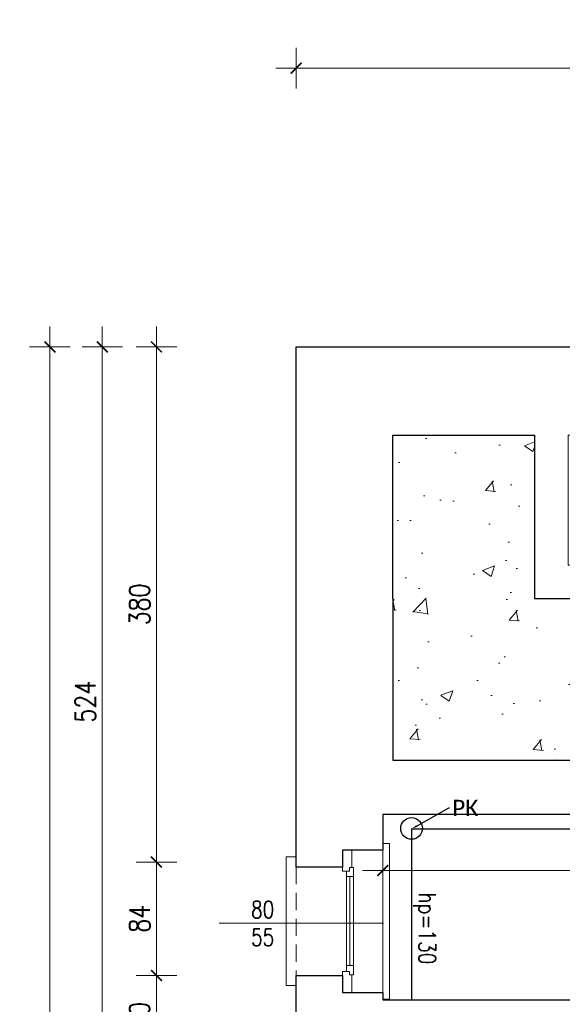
# Model space of a CAD drawing. Header units: millimetres. Extents: x 284606 to 569416, y -192995 to -95103.
# Tile 48 of 178: x 286775 to 287176, y -100782 to -100055. Entities that reach past the tile are written whole.
import ezdxf
from ezdxf import colors
from ezdxf.entities.mleader import LeaderData, LeaderLine
from ezdxf.enums import TextEntityAlignment as Align
from ezdxf.math import Vec2, Vec3

# ---------------------------------------------------------------- set-up
doc = ezdxf.new("R2010")
doc.units = ezdxf.units.MM
doc.linetypes.add('HIDDEN', pattern=[9.525, 6.35, -3.175])
doc.layers.get('0').update_dxf_attribs({"lineweight": 0})
for name, color, linetype, lineweight in [('!STR_Konstrukcja 0.20', 200, 'Continuous', 20), ('!STR_Konstrukcja 0.30', 64, 'Continuous', 30), ('!STR_Opisy 0.09', 8, 'Continuous', 9), ('!STR_Przerywana 0.09', 8, 'HIDDEN', 9), ('!STR_Stolarka okienna', 72, 'Continuous', 15), ('!STR_Wymiarowanie', 254, 'Continuous', 9)]:
    doc.layers.add(name, color=color, linetype=linetype, lineweight=lineweight)
doc.layers.add('!STR_Kreskowanie ścian', color=7, linetype='Continuous', lineweight=5, true_color=0xa6a6a6)
doc.layers.add('!STR_Obrysy pomieszczeń', color=215, linetype='Continuous', lineweight=9, plot=False)
doc.layers.add('I__KANALIZACJA_SAN', color=7, linetype='KAN_SAN', true_color=0x753b00)
doc.styles.add('EKO 1-10', font='romans.shx', dxfattribs={"width": 0.8, "height": 15})
doc.styles.add('EKO 1-5', font='romans.shx', dxfattribs={"width": 0.8, "height": 10})
doc.styles.get("Standard").update_dxf_attribs({"font": 'calibri.ttf'})
doc.linetypes.add('KAN_SAN', pattern='A,20,-7,["KS",Standard,S=5,R=0,X=-5,Y=-2.5],-6', length=33)
doc.dimstyles.new('EKO wymiar 1-10', dxfattribs={"dimtxt": 15, "dimasz": 8, "dimexe": 15, "dimexo": 15, "dimgap": 5, "dimtad": 1, "dimdec": 0, "dimtxsty": 'EKO 1-10', "dimblk": 'ARCHTICK', "dimcen": 10, "dimdle": 15, "dimclrd": 256, "dimclre": 256, "dimclrt": 256, "dimazin": 2, "dimtfac": 1, "dimtdec": 0, "dimtmove": 2, "dimatfit": 3, "dimldrblk": 'ARCHTICK', "dimfxl": 15, "dimfxlon": 1, "dimlwd": -1, "dimlwe": -1, "dimarcsym": 0})

# ---------------------------------------------------------------- blocks, each defined once
blk = doc.blocks.new('_ArchTick')
at = {"color": 0, "linetype": 'ByBlock', "const_width": 0.15}
blk.add_lwpolyline([(-0.5, -0.5), (0.5, 0.5)], dxfattribs=at)
blk = doc.blocks.new('*D356')
at = {"layer": '!STR_Wymiarowanie', "ltscale": 1.5, "transparency": 16777216}
for p, q in [((287043.04, -100668.3), (287043.04, -100698.3)), ((287538.04, -100668.3), (287538.04, -100698.3)), ((287553.04, -100683.3), (287028.04, -100683.3))]:
    blk.add_line(p, q, dxfattribs=at)
at = {"layer": 'Defpoints', "color": 0, "ltscale": 1.5, "transparency": 16777216}
for p in [(287043.04, -100641.86), (287538.04, -100641.86), (287043.04, -100683.3)]:
    blk.add_point(p, dxfattribs=at)
at = {"layer": '!STR_Wymiarowanie', "ltscale": 1.5, "transparency": 16777216, "xscale": 8, "yscale": 8, "zscale": 8, "rotation": 180}
blk.add_blockref('_ArchTick', (287043.04, -100683.3), dxfattribs=at)
at = {"layer": '!STR_Wymiarowanie', "ltscale": 1.5, "transparency": 16777216, "xscale": 8, "yscale": 8, "zscale": 8}
blk.add_blockref('_ArchTick', (287538.04, -100683.3), dxfattribs=at)
at = {"layer": '!STR_Wymiarowanie', "ltscale": 1.5, "transparency": 16777216, "insert": (287290.54, -100670.8), "char_height": 15, "attachment_point": 5, "style": 'EKO 1-10'}
blk.add_mtext('495', dxfattribs=at)
blk = doc.blocks.new('*U371')
at = {"layer": '!STR_Konstrukcja 0.20', "linetype": 'Continuous', "lineweight": 15}
for points in [[(8.12, 63.87), (0.62, 63.87), (0.62, 71.37), (95.62, 71.37), (95.62, 63.87), (88.12, 63.87)], [(-4.38, -0.13), (-9.38, -0.13), (-9.38, -5.13), (105.62, -5.13), (105.62, -0.13), (100.62, -0.13)]]:
    blk.add_lwpolyline(points, dxfattribs=at)
at = {"layer": '!STR_Konstrukcja 0.30', "ltscale": 2}
for points in [[(-4.38, -0.13), (-4.38, 29.68), (8.12, 29.68), (8.12, 63.87)], [(88.12, 63.87), (88.12, 29.68), (100.62, 29.68), (100.62, -0.13)]]:
    blk.add_lwpolyline(points, dxfattribs=at)
at = {"layer": '!STR_Przerywana 0.09', "ltscale": 2}
for points in [[(8.12, 63.87), (88.12, 63.87)], [(-4.38, -0.13), (100.62, -0.13)]]:
    blk.add_lwpolyline(points, dxfattribs=at)
at = {"layer": '!STR_Stolarka okienna', "ltscale": 0.3}
for points in [[(-4.38, 22.64), (-4.38, 29.68), (11.02, 29.68), (11.02, 24.55), (8.52, 24.55), (8.52, 22.64), (-4.38, 22.64)], [(100.62, 22.64), (100.62, 29.68), (85.05, 29.68), (85.05, 24.55), (87.55, 24.55), (87.55, 22.64), (100.62, 22.64)], [(87.55, 21.56), (87.55, 24.55), (85.05, 24.55), (85.05, 26.7), (11.02, 26.7), (11.02, 24.55), (8.52, 24.55), (8.52, 21.56), (87.55, 21.56)], [(15.12, 26.7), (15.12, 21.56)], [(80.62, 24.13), (15.12, 24.13)], [(80.62, 21.56), (80.62, 26.7)]]:
    blk.add_lwpolyline(points, dxfattribs=at)
blk = doc.blocks.new('*U370')
at = {"layer": '!STR_Opisy 0.09', "linetype": 'Continuous'}
blk.add_line((0, 32.11), (0, -89.22), dxfattribs=at)
at = {"layer": '!STR_Opisy 0.09', "linetype": 'Continuous', "style": 'EKO 1-5', "width": 0.8}
blk.add_attdef('SZER', text='', height=12.5, rotation=270, dxfattribs=at).set_placement((0, 0), align=Align.BOTTOM_CENTER)
at = {"layer": '!STR_Opisy 0.09', "ltscale": 0.7, "style": 'EKO 1-5', "width": 0.8}
blk.add_attdef('WYS', text='', height=12.5, rotation=270, dxfattribs=at).set_placement((-10.53, 0), align=Align.MIDDLE_CENTER)
at = {"layer": '!STR_Opisy 0.09', "linetype": 'Continuous', "style": 'EKO 1-5', "width": 0.8}
blk.add_attdef('HP=', (22.69, -115.31), '', height=12.5, rotation=180, dxfattribs=at)
blk = doc.blocks.new('*D393')
at = {"layer": '!STR_Wymiarowanie', "ltscale": 1.5, "transparency": 16777216}
for p, q in [((286979.04, -100106.12), (286979.04, -100076.12)), ((287503.6, -100106.12), (287503.6, -100076.12)), ((286964.04, -100091.12), (287518.6, -100091.12))]:
    blk.add_line(p, q, dxfattribs=at)
at = {"layer": 'Defpoints', "color": 0, "ltscale": 1.5, "transparency": 16777216}
for p in [(287503.6, -100091.12), (287503.6, -100199.86), (286979.04, -100296.86)]:
    blk.add_point(p, dxfattribs=at)
at = {"layer": '!STR_Wymiarowanie', "ltscale": 1.5, "transparency": 16777216, "xscale": 8, "yscale": 8, "zscale": 8, "rotation": 180}
blk.add_blockref('_ArchTick', (286979.04, -100091.12), dxfattribs=at)
at = {"layer": '!STR_Wymiarowanie', "ltscale": 1.5, "transparency": 16777216, "xscale": 8, "yscale": 8, "zscale": 8}
blk.add_blockref('_ArchTick', (287503.6, -100091.12), dxfattribs=at)
at = {"layer": '!STR_Wymiarowanie', "ltscale": 1.5, "transparency": 16777216, "insert": (287241.32, -100078.62), "char_height": 15, "attachment_point": 5, "style": 'EKO 1-10'}
blk.add_mtext('525', dxfattribs=at)
blk = doc.blocks.new('*D404')
at = {"layer": '!STR_Wymiarowanie', "ltscale": 1.5, "transparency": 16777216}
for p, q in [((286979.04, -100043.31), (286979.04, -100013.31)), ((288896.38, -100043.31), (288896.38, -100013.31)), ((288911.38, -100028.31), (286964.04, -100028.31))]:
    blk.add_line(p, q, dxfattribs=at)
at = {"layer": 'Defpoints', "color": 0, "ltscale": 1.5, "transparency": 16777216}
for p in [(286979.04, -100028.31), (288896.38, -100212.95), (286979.04, -100296.86)]:
    blk.add_point(p, dxfattribs=at)
at = {"layer": '!STR_Wymiarowanie', "ltscale": 1.5, "transparency": 16777216, "xscale": 8, "yscale": 8, "zscale": 8, "rotation": 180}
blk.add_blockref('_ArchTick', (286979.04, -100028.31), dxfattribs=at)
at = {"layer": '!STR_Wymiarowanie', "ltscale": 1.5, "transparency": 16777216, "xscale": 8, "yscale": 8, "zscale": 8}
blk.add_blockref('_ArchTick', (288896.38, -100028.31), dxfattribs=at)
at = {"layer": '!STR_Wymiarowanie', "ltscale": 1.5, "transparency": 16777216, "insert": (287937.71, -100015.81), "char_height": 15, "attachment_point": 5, "style": 'EKO 1-10'}
blk.add_mtext('1917', dxfattribs=at)
blk = doc.blocks.new('*D405')
at = {"layer": '!STR_Wymiarowanie', "ltscale": 1.5, "transparency": 16777216}
for p, q in [((286875.84, -100281.86), (286875.84, -100692.05)), ((286890.84, -100296.86), (286860.84, -100296.86)), ((286890.84, -100677.05), (286860.84, -100677.05))]:
    blk.add_line(p, q, dxfattribs=at)
at = {"layer": 'Defpoints', "color": 0, "ltscale": 1.5, "transparency": 16777216}
for p in [(286979.04, -100296.86), (286875.84, -100677.05), (286979.04, -100677.05)]:
    blk.add_point(p, dxfattribs=at)
at = {"layer": '!STR_Wymiarowanie', "ltscale": 1.5, "transparency": 16777216, "xscale": 8, "yscale": 8, "zscale": 8}
for p, rotation in [((286875.84, -100296.86), 90), ((286875.84, -100677.05), 270)]:
    blk.add_blockref('_ArchTick', p, dxfattribs=dict(at, rotation=rotation))
at = {"layer": '!STR_Wymiarowanie', "ltscale": 1.5, "transparency": 16777216, "insert": (286863.34, -100486.95), "char_height": 15, "attachment_point": 5, "rotation": 90, "style": 'EKO 1-10'}
blk.add_mtext('380', dxfattribs=at)
blk = doc.blocks.new('*D406')
at = {"layer": '!STR_Wymiarowanie', "ltscale": 1.5, "transparency": 16777216}
for p, q in [((286875.84, -100662.05), (286875.84, -100775.8)), ((286890.84, -100677.05), (286860.84, -100677.05)), ((286890.84, -100760.8), (286860.84, -100760.8))]:
    blk.add_line(p, q, dxfattribs=at)
at = {"layer": 'Defpoints', "color": 0, "ltscale": 1.5, "transparency": 16777216}
for p in [(286979.04, -100677.05), (286875.84, -100760.8), (286979.04, -100760.8)]:
    blk.add_point(p, dxfattribs=at)
at = {"layer": '!STR_Wymiarowanie', "ltscale": 1.5, "transparency": 16777216, "xscale": 8, "yscale": 8, "zscale": 8}
for p, rotation in [((286875.84, -100677.05), 90), ((286875.84, -100760.8), 270)]:
    blk.add_blockref('_ArchTick', p, dxfattribs=dict(at, rotation=rotation))
at = {"layer": '!STR_Wymiarowanie', "ltscale": 1.5, "transparency": 16777216, "insert": (286863.34, -100718.92), "char_height": 15, "attachment_point": 5, "rotation": 90, "style": 'EKO 1-10'}
blk.add_mtext('84', dxfattribs=at)
blk = doc.blocks.new('*D407')
at = {"layer": '!STR_Wymiarowanie', "ltscale": 1.5, "transparency": 16777216}
for p, q in [((286875.84, -100745.8), (286875.84, -100835.51)), ((286890.84, -100760.8), (286860.84, -100760.8)), ((286890.84, -100820.51), (286860.84, -100820.51))]:
    blk.add_line(p, q, dxfattribs=at)
at = {"layer": 'Defpoints', "color": 0, "ltscale": 1.5, "transparency": 16777216}
for p in [(286979.04, -100760.8), (286875.84, -100820.51), (286979.04, -100820.51)]:
    blk.add_point(p, dxfattribs=at)
at = {"layer": '!STR_Wymiarowanie', "ltscale": 1.5, "transparency": 16777216, "xscale": 8, "yscale": 8, "zscale": 8}
for p, rotation in [((286875.84, -100760.8), 90), ((286875.84, -100820.51), 270)]:
    blk.add_blockref('_ArchTick', p, dxfattribs=dict(at, rotation=rotation))
at = {"layer": '!STR_Wymiarowanie', "ltscale": 1.5, "transparency": 16777216, "insert": (286863.34, -100790.66), "char_height": 15, "attachment_point": 5, "rotation": 90, "style": 'EKO 1-10'}
blk.add_mtext('60', dxfattribs=at)
blk = doc.blocks.new('*D410')
at = {"layer": '!STR_Wymiarowanie', "ltscale": 1.5, "transparency": 16777216}
for p, q in [((286835.87, -100835.51), (286835.87, -100281.86)), ((286850.87, -100296.86), (286820.87, -100296.86)), ((286850.87, -100820.51), (286820.87, -100820.51))]:
    blk.add_line(p, q, dxfattribs=at)
at = {"layer": 'Defpoints', "color": 0, "ltscale": 1.5, "transparency": 16777216}
for p in [(286835.87, -100296.86), (286979.04, -100296.86), (286992.04, -100820.51)]:
    blk.add_point(p, dxfattribs=at)
at = {"layer": '!STR_Wymiarowanie', "ltscale": 1.5, "transparency": 16777216, "xscale": 8, "yscale": 8, "zscale": 8}
for p, rotation in [((286835.87, -100296.86), 90), ((286835.87, -100820.51), 270)]:
    blk.add_blockref('_ArchTick', p, dxfattribs=dict(at, rotation=rotation))
at = {"layer": '!STR_Wymiarowanie', "ltscale": 1.5, "transparency": 16777216, "insert": (286823.37, -100558.69), "char_height": 15, "attachment_point": 5, "rotation": 90, "style": 'EKO 1-10'}
blk.add_mtext('524', dxfattribs=at)
blk = doc.blocks.new('*D411')
at = {"layer": '!STR_Wymiarowanie', "ltscale": 1.5, "transparency": 16777216}
for p, q in [((286797.17, -100281.86), (286797.17, -101381.86)), ((286812.17, -100296.86), (286782.17, -100296.86)), ((286812.17, -101366.86), (286782.17, -101366.86))]:
    blk.add_line(p, q, dxfattribs=at)
at = {"layer": 'Defpoints', "color": 0, "ltscale": 1.5, "transparency": 16777216}
for p in [(286979.04, -100296.86), (286797.17, -101366.86), (286979.04, -101366.86)]:
    blk.add_point(p, dxfattribs=at)
at = {"layer": '!STR_Wymiarowanie', "ltscale": 1.5, "transparency": 16777216, "xscale": 8, "yscale": 8, "zscale": 8}
for p, rotation in [((286797.17, -100296.86), 90), ((286797.17, -101366.86), 270)]:
    blk.add_blockref('_ArchTick', p, dxfattribs=dict(at, rotation=rotation))
at = {"layer": '!STR_Wymiarowanie', "ltscale": 1.5, "transparency": 16777216, "insert": (286784.67, -100831.86), "char_height": 15, "attachment_point": 5, "rotation": 90, "style": 'EKO 1-10'}
blk.add_mtext('1070', dxfattribs=at)

msp = doc.modelspace()

# ---------------------------------------------------------------- hatches: boundary and pattern name
at = {"layer": '!STR_Kreskowanie ścian', "ltscale": 1.5}
h = msp.add_hatch(dxfattribs=at)
h.set_pattern_fill('AR-CONC', color=256, scale=0.5)
h.paths.add_polyline_path([(287350.04, -100482.86), (287155.04, -100482.86), (287155.04, -100361.86), (287050.42, -100361.86), (287050.42, -100482.86), (287050.42, -100601.86), (287350.04, -100601.86)])
h.paths.add_polyline_path([(288334.38, -100250.86), (288223.38, -100250.86), (288088.38, -100250.86), (288088.38, -100358.86), (288223.38, -100358.86), (288223.38, -100568.86), (288334.38, -100568.86)])

# ---------------------------------------------------------------- linework, layer by layer
at = {"layer": '!STR_Konstrukcja 0.30', "ltscale": 1.5}
for points in [[(286979.04, -100680.8), (286979.04, -100296.86), (287503.6, -100296.86), (287503.6, -100199.86), (287728.76, -100199.86)], [(287050.42, -100482.86), (287050.42, -100361.86), (287155.04, -100361.86), (287155.04, -100482.86)], [(287050.42, -100482.86), (287050.42, -100601.86), (287350.04, -100601.86), (287350.04, -100482.86), (287155.04, -100482.86)], [(287410.04, -100641.86), (287043.04, -100641.86), (287043.04, -100668.3)], [(287171.21, -101366.86), (286992.04, -101366.86), (286992.04, -100820.51), (286979.04, -100820.51), (286979.04, -100760.8)], [(287043.04, -100773.3), (287043.04, -100778.86), (287198.04, -100778.86)]]:
    msp.add_lwpolyline(points, dxfattribs=at)
at = {"layer": '!STR_Obrysy pomieszczeń', "ltscale": 0.3}
msp.add_lwpolyline([(287043.04, -100641.86), (287410.04, -100641.86), (287410.04, -100601.86), (287385.04, -100601.86), (287385.04, -100457.86), (287180.04, -100457.86), (287180.04, -100361.86), (287538.04, -100361.86), (287538.04, -100601.86), (287508.04, -100601.86), (287508.04, -100641.86), (287538.04, -100641.86), (287538.04, -100660.86), (287579.04, -100660.86), (287579.04, -100641.86), (287723.04, -100641.86), (287723.04, -100778.86), (287579.04, -100778.86), (287579.04, -100760.86), (287538.04, -100760.86), (287538.04, -100778.86), (287043.04, -100778.86)], close=True, dxfattribs=at)
at = {"layer": 'I__KANALIZACJA_SAN', "lineweight": 30}
for p, q in [((287064.25, -100652.24), (287064.25, -100778.86)), ((287064.47, -100652.49), (287192.03, -100652.49))]:
    msp.add_line(p, q, dxfattribs=at)
msp.add_circle((287064.25, -100652.24), 8.01, dxfattribs=at)

# ---------------------------------------------------------------- block references
at = {"layer": '!STR_Konstrukcja 0.30', "ltscale": 1.5, "xscale": -1, "rotation": 90}
msp.add_blockref('*U371', (287042.91, -100672.68), dxfattribs=at)
at = {"layer": '!STR_Konstrukcja 0.30', "ltscale": 1.5, "rotation": 89.99999999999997}
msp.add_blockref('*U370', (286954.29, -100722.12), dxfattribs=at).add_auto_attribs({'SZER': '80', 'WYS': '55', 'HP=': 'hp=130'})

# ---------------------------------------------------------------- dimensions: what is measured, and where the dimension line sits
at = {"layer": '!STR_Wymiarowanie', "ltscale": 1.5}
for base, p1, p2, picture, middle in [((286979.04, -100028.31), (288896.38, -100212.95), (286979.04, -100296.86), '*D404', (287937.71, -100015.81)), ((287503.6, -100091.12), (286979.04, -100296.86), (287503.6, -100199.86), '*D393', (287241.32, -100078.62)), ((287043.04, -100683.3), (287538.04, -100641.86), (287043.04, -100641.86), '*D356', (287290.54, -100670.8))]:
    dim = msp.add_linear_dim(base=base, p1=p1, p2=p2, dimstyle='EKO wymiar 1-10', dxfattribs=at)
    dim.commit()
    dim.dimension.update_dxf_attribs({"geometry": picture, "text_midpoint": middle})
for base, p1, p2, picture, middle in [((286797.17, -101366.86), (286979.04, -100296.86), (286979.04, -101366.86), '*D411', (286784.67, -100831.86)), ((286835.87, -100296.86), (286992.04, -100820.51), (286979.04, -100296.86), '*D410', (286823.37, -100558.69)), ((286875.84, -100677.05), (286979.04, -100296.86), (286979.04, -100677.05), '*D405', (286863.34, -100486.95)), ((286875.84, -100760.8), (286979.04, -100677.05), (286979.04, -100760.8), '*D406', (286863.34, -100718.92)), ((286875.84, -100820.51), (286979.04, -100760.8), (286979.04, -100820.51), '*D407', (286863.34, -100790.66))]:
    dim = msp.add_linear_dim(base=base, p1=p1, p2=p2, angle=90, dimstyle='EKO wymiar 1-10', dxfattribs=at)
    dim.commit()
    dim.dimension.update_dxf_attribs({"geometry": picture, "text_midpoint": middle})

# ---------------------------------------------------------------- leaders
ml = msp.add_multileader_mtext('Standard', dxfattribs=at)
ml.set_content('PK', color=256)
ml.set_leader_properties()
ml.build(insert=Vec2(0, 0))
ml.multileader.update_dxf_attribs({"text_right_attachment_type": 6, "dogleg_length": 0.36})
ctx = ml.context
ctx.base_point, ctx.char_height, ctx.plane_origin = Vec3(287092.24, -100637.15), 12, Vec3(280293.92, -103427.97)
ctx.right_attachment = 6
notes = []
notes.append((ctx, [(0, (1, 1, 0), (287091.88, -100637.15), (1, 0), 0.36, [(0, [(287064.47, -100652.49)], 0, [])])]))
ctx.mtext.insert, ctx.mtext.flow_direction = Vec3(287094.24, -100631.12), 5
for ctx, leaders in notes:
    for number, flags, end, landing, length, lines in leaders:
        leader = LeaderData()
        leader.index, (leader.has_last_leader_line, leader.has_dogleg_vector, leader.attachment_direction) = number, flags
        leader.last_leader_point, leader.dogleg_vector, leader.dogleg_length = Vec3(end), Vec3(landing), length
        for number, points, colour, breaks in lines:
            line = LeaderLine()
            line.index, line.vertices, line.color, line.breaks = number, Vec3.list(points), colors.encode_raw_color(colour), breaks
            leader.lines.append(line)
        ctx.leaders.append(leader)

doc.saveas('drawing.dxf')
